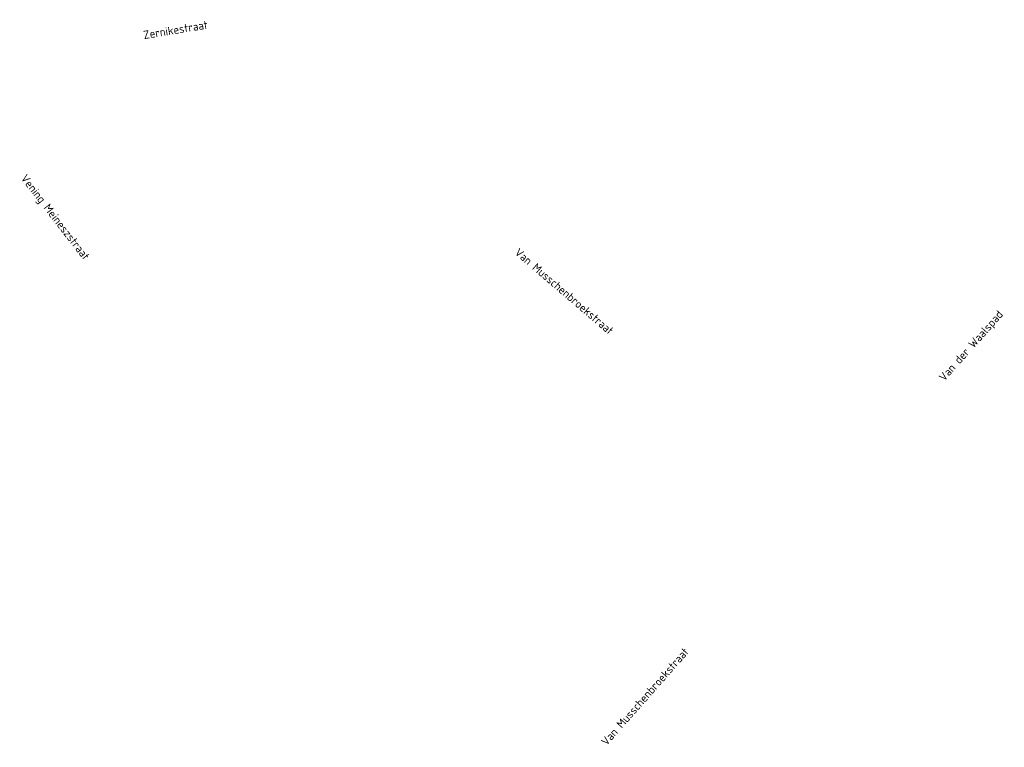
# Model space of a CAD drawing. Header units: metres. Extents: x 154159 to 155375, y 460880 to 461395.
# Tile 2 of 10: x 154407 to 154527, y 460880 to 460968. Entities that reach past the tile are written whole.
import ezdxf

# ---------------------------------------------------------------- set-up
doc = ezdxf.new("R2010")
doc.units = ezdxf.units.M
doc.header["$MEASUREMENT"] = 0
doc.layers.add('B-WE-OG-BEBOUWING_STRAATNAAM-T35', color=10, linetype='Continuous', lineweight=18)
doc.styles.add('NLCS-ISO-M100-T25', font='NLCS-ISO.ttf')

msp = doc.modelspace()

# ---------------------------------------------------------------- texts
at = {"layer": 'B-WE-OG-BEBOUWING_STRAATNAAM-T35', "char_height": 1, "attachment_point": 5, "style": 'NLCS-ISO-M100-T25'}
for s, insert, rotation in [('Zernikestraat', (154426.01, 460966.93), 9.4), ('Vening Meineszstraat', (154411.25, 460944.03), 307.7), ('Van Musschenbroekstraat', (154473.36, 460935.09), 319.4), ('Van der Waalspad', (154523.01, 460928.37), 48.4), ('Van Musschenbroekstraat', (154483.19, 460885.75), 48.6)]:
    msp.add_mtext(s, dxfattribs=dict(at, insert=insert, rotation=rotation))

doc.saveas('drawing.dxf')
